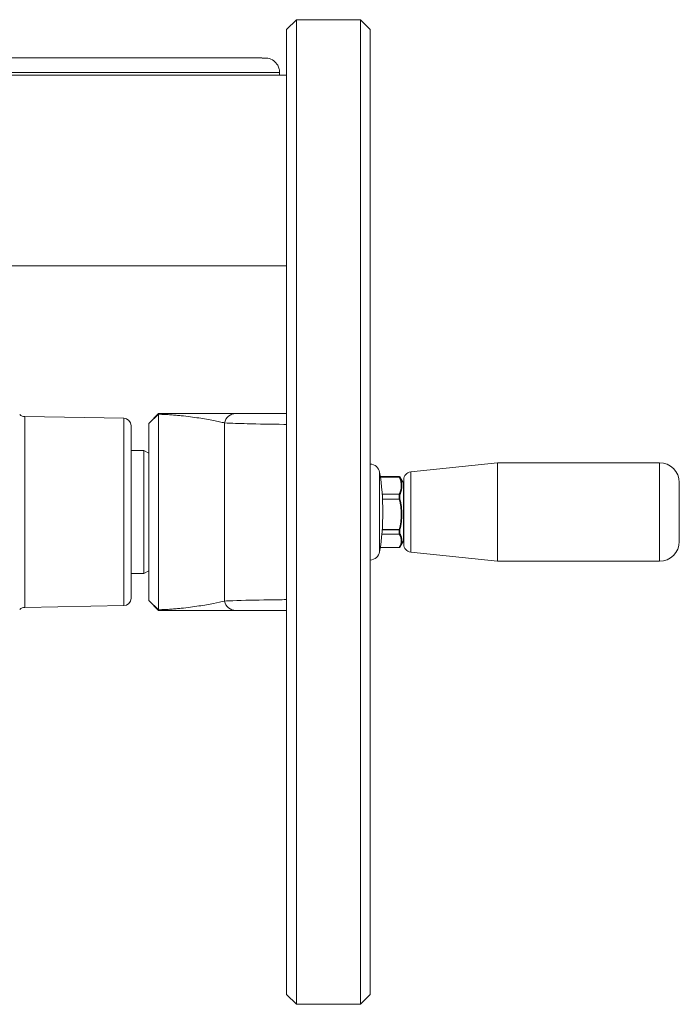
# Model space of a CAD drawing. Header units: millimetres. Extents: x 9 to 1131, y -444 to 1084.
# Tile 7 of 26: x 394 to 528, y -346 to -146. Entities that reach past the tile are written whole.
import ezdxf

# ---------------------------------------------------------------- set-up
doc = ezdxf.new("R2010")
doc.units = ezdxf.units.MM

msp = doc.modelspace()

# ---------------------------------------------------------------- linework, layer by layer
at = {"color": 7, "linetype": 'Continuous', "lineweight": 15}
for p, q in [((450.3, -145.92), (448.3, -147.92)), ((463.3, -145.92), (450.3, -145.92)), ((450.3, -145.92), (450.3, -345.92)), ((465.3, -147.92), (463.3, -145.92)), ((463.3, -345.92), (463.3, -145.92)), ((448.3, -343.92), (448.3, -147.92)), ((465.3, -147.92), (465.3, -343.92)), ((360.4, -157.17), (448.3, -157.17)), ((446.9, -157.17), (446.9, -156.67)), ((372.4, -195.92), (448.3, -195.92)), ((420.3, -227.92), (422.3, -225.92)), ((437.29, -225.92), (437.29, -225.92)), ((415.22, -226.89), (395.12, -226.54)), ((420.3, -227.95), (422.3, -226.07)), ((420.3, -263.88), (420.3, -227.95)), ((422.3, -226.07), (422.3, -265.77)), ((435.69, -227.83), (435.69, -264.01)), ((416.7, -228.39), (416.7, -263.44)), ((419.3, -233.42), (416.7, -233.42)), ((420.3, -233.99), (419.3, -233.42)), ((419.3, -258.42), (419.3, -233.42)), ((491.13, -235.92), (473.53, -237.77)), ((524.1, -235.92), (491.13, -235.92)), ((491.13, -255.92), (491.13, -235.92)), ((471.2, -238.72), (467.34, -238.72)), ((471.2, -238.8), (471.2, -238.72)), ((471.2, -238.8), (471.2, -238.82)), ((472.08, -240.08), (471.33, -238.79)), ((471.33, -238.79), (471.33, -238.87)), ((472.1, -252.48), (472.1, -239.36)), ((528.1, -251.92), (528.1, -239.92)), ((471.2, -242.32), (471.2, -242.27)), ((471.2, -243.28), (471.2, -242.32)), ((471.2, -243.28), (471.2, -243.34)), ((471.33, -242.35), (471.33, -243.3)), ((471.2, -249.45), (471.2, -249.52)), ((471.2, -250.4), (471.2, -249.52)), ((471.33, -249.48), (471.33, -250.35)), ((471.2, -250.4), (471.2, -250.44)), ((471.33, -253.04), (472.08, -251.75)), ((471.2, -253.12), (467.34, -253.12)), ((471.2, -253.1), (471.2, -253.12)), ((473.53, -254.07), (491.13, -255.92)), ((491.13, -255.92), (524.1, -255.92)), ((419.3, -258.42), (420.3, -257.84)), ((416.7, -258.42), (419.3, -258.42)), ((420.3, -263.88), (422.3, -265.77)), ((420.3, -263.92), (422.3, -265.92)), ((395.12, -265.29), (415.22, -264.94)), ((437.29, -265.92), (437.29, -265.92)), ((448.3, -343.92), (450.3, -345.92)), ((463.3, -345.92), (465.3, -343.92)), ((450.3, -345.92), (463.3, -345.92))]:
    msp.add_line(p, q, dxfattribs=at)
at = {"color": 8, "linetype": 'Continuous', "lineweight": 15}
for p, q in [((360.4, -156.67), (446.9, -156.67)), ((395.12, -226.54), (395.12, -265.29)), ((415.22, -264.94), (415.22, -226.89)), ((524.1, -255.92), (524.1, -235.92)), ((467.2, -253.99), (467.2, -237.84)), ((473.53, -254.07), (473.53, -237.77)), ((467.35, -238.8), (471.2, -238.8)), ((471.2, -238.82), (467.35, -238.82)), ((472.08, -240.1), (472.08, -240.08)), ((472.08, -251.75), (472.08, -240.1)), ((467.72, -242.27), (471.2, -242.27)), ((471.2, -242.32), (467.73, -242.32)), ((467.79, -243.28), (471.2, -243.28)), ((471.2, -243.34), (467.79, -243.34)), ((467.73, -249.45), (471.2, -249.45)), ((471.2, -249.52), (467.73, -249.52)), ((471.2, -250.44), (467.65, -250.44)), ((467.66, -250.4), (471.2, -250.4)), ((467.34, -253.1), (471.2, -253.1))]:
    msp.add_line(p, q, dxfattribs=at)
at = {"color": 7, "linetype": 'Continuous', "lineweight": 15}
for centre, radius, start, end in [((438.03, -228.31), 2.39, 91.2006, 168.4365), ((395.14, -225.04), 1.5, 225, 269), ((415.2, -228.39), 1.5, 0, 89), ((524.1, -239.92), 4, 0, 90), ((465.23, -238.17), 2, 9.2916, 88.0005), ((417.86, -245.92), 50, 350.7084, 9.2916), ((473.7, -239.36), 1.6, 96, 180), ((471.2, -238.87), 0.15, 30, 90), ((471.2, -238.95), 0.15, 30.4273, 90.1175), ((471.23, -238.95), 0.13, 36.585, 101.4413), ((471.95, -240.16), 0.15, 0, 30), ((471.18, -242.44), 0.177, 30.2584, 82.4292), ((471.21, -242.52), 0.207, 54.8454, 92.9356), ((471.22, -243.54), 0.263, 63.4217, 92.6698), ((470.93, -242.18), 1.2, 283.2938, 289.7894), ((471.49, -248.37), 1.11, 255.1028, 261.9189), ((471.21, -249.31), 0.207, 267.0645, 305.1249), ((471.21, -250.22), 0.18, 267.2418, 312.2855), ((471.18, -250.27), 0.168, 276.3289, 332.1498), ((471.95, -251.68), 0.15, 330, 0), ((524.1, -251.92), 4, 270, 0), ((465.23, -253.67), 2, 271.9995, 350.7084), ((471.2, -252.97), 0.15, 270, 330), ((471.22, -252.97), 0.131, 261.5834, 328.0632), ((471.2, -252.97), 0.15, 270, 330), ((473.7, -252.48), 1.6, 180, 264), ((415.2, -263.44), 1.5, 271, 0), ((395.14, -266.79), 1.5, 91, 135), ((438.03, -263.53), 2.39, 191.5635, 268.7994)]:
    msp.add_arc(centre, radius, start, end, dxfattribs=at)
for points, knots in [([(443.3, -153.71), (443.31, -153.71), (443.32, -153.69), (442.92, -153.68), (442.22, -153.67), (441.28, -153.67), (440.25, -153.67), (439.17, -153.67), (437.59, -153.67), (435.25, -153.67), (431.74, -153.67), (427.35, -153.67), (421.93, -153.67), (415.4, -153.67), (408.09, -153.67), (400.06, -153.67), (391.32, -153.67), (381.96, -153.67), (371.94, -153.67), (364.72, -153.67), (360.72, -153.67), (360.4, -153.67)], [0, 0, 0, 0, 0.027799, 0.072981, 0.114709, 0.152417, 0.185583, 0.213743, 0.238294, 0.296113, 0.355014, 0.414762, 0.486825, 0.558887, 0.631041, 0.703424, 0.775741, 0.848243, 0.920924, 0.993533, 1, 1, 1, 1]), ([(443.32, -153.75), (443.72, -153.71), (444.56, -153.62), (445.74, -154.19), (446.49, -155.04), (446.84, -155.91), (446.88, -156.43), (446.9, -156.67)], [0, 0, 0, 0, 0.226945, 0.476864, 0.704793, 0.864291, 1, 1, 1, 1]), ([(422.3, -225.92), (422.3, -225.92), (422.3, -225.92), (422.3, -225.93), (422.3, -225.95), (422.3, -225.98), (422.3, -226.02), (422.3, -226.05), (422.3, -226.07)], [0, 0, 0, 0, 0.159765, 0.322198, 0.487365, 0.655334, 0.826185, 1, 1, 1, 1]), ([(422.3, -225.92), (422.79, -225.92), (423.28, -225.92), (424.23, -225.92), (424.68, -225.92), (425.56, -225.92), (425.98, -225.92), (426.81, -225.92), (427.21, -225.92), (428.4, -225.92), (429.14, -225.92), (430.56, -225.92), (431.24, -225.92), (432.54, -225.92), (433.16, -225.92), (434.34, -225.92), (434.89, -225.92), (436.43, -225.92), (437.3, -225.92), (437.98, -225.92)], [0, 0, 0, 0, 0.0625, 0.0625, 0.125, 0.125, 0.1875, 0.1875, 0.25, 0.25, 0.375, 0.375, 0.5, 0.5, 0.625, 0.625, 0.75, 0.75, 1, 1, 1, 1]), ([(437.98, -225.92), (440.18, -225.92), (443.48, -225.92), (447.1, -225.92), (448.3, -225.92)], [0, 0, 0, 0, 0.669765, 1, 1, 1, 1]), ([(435.69, -227.83), (435.39, -227.75), (435.05, -227.67), (434.3, -227.5), (433.89, -227.42), (432.56, -227.16), (431.56, -226.98), (429.93, -226.74), (429.36, -226.66), (428.17, -226.5), (427.56, -226.43), (426.57, -226.33), (426.24, -226.3), (425.54, -226.24), (425.17, -226.21), (424.42, -226.16), (424.02, -226.13), (423.19, -226.09), (422.76, -226.08), (422.3, -226.07)], [0, 0, 0, 0, 0.125, 0.125, 0.25, 0.25, 0.5, 0.5, 0.625, 0.625, 0.75, 0.75, 0.8125, 0.8125, 0.875, 0.875, 0.9375, 0.9375, 1, 1, 1, 1]), ([(471.2, -242.27), (471.46, -241.7), (471.61, -241.13), (471.61, -240.25), (471.57, -239.96), (471.43, -239.39), (471.33, -239.1), (471.2, -238.82)], [0, 0, 0, 0, 0.5, 0.5, 0.75, 0.75, 1, 1, 1, 1]), ([(471.33, -238.87), (471.46, -239.15), (471.56, -239.44), (471.7, -240.02), (471.74, -240.31), (471.74, -240.9), (471.7, -241.19), (471.56, -241.77), (471.46, -242.07), (471.33, -242.35)], [0, 0, 0, 0, 0.25, 0.25, 0.5, 0.5, 0.75, 0.75, 1, 1, 1, 1]), ([(471.2, -249.45), (471.33, -248.95), (471.43, -248.44), (471.57, -247.42), (471.61, -246.91), (471.61, -245.36), (471.45, -244.34), (471.2, -243.34)], [0, 0, 0, 0, 0.25, 0.25, 0.5, 0.5, 1, 1, 1, 1]), ([(471.33, -243.3), (471.59, -244.32), (471.74, -245.34), (471.74, -246.91), (471.7, -247.43), (471.56, -248.46), (471.46, -248.97), (471.33, -249.48)], [0, 0, 0, 0, 0.5, 0.5, 0.75, 0.75, 1, 1, 1, 1]), ([(471.2, -253.1), (471.46, -252.66), (471.61, -252.22), (471.61, -251.55), (471.57, -251.32), (471.43, -250.88), (471.33, -250.66), (471.2, -250.44)], [0, 0, 0, 0, 0.5, 0.5, 0.75, 0.75, 1, 1, 1, 1]), ([(471.33, -250.35), (471.46, -250.57), (471.56, -250.8), (471.7, -251.25), (471.74, -251.47), (471.74, -251.93), (471.7, -252.15), (471.56, -252.6), (471.46, -252.82), (471.33, -253.04)], [0, 0, 0, 0, 0.25, 0.25, 0.5, 0.5, 0.75, 0.75, 1, 1, 1, 1]), ([(422.3, -265.77), (422.76, -265.76), (423.19, -265.74), (424.02, -265.7), (424.42, -265.68), (425.17, -265.63), (425.53, -265.6), (426.22, -265.54), (426.56, -265.51), (427.55, -265.41), (428.17, -265.33), (429.37, -265.18), (429.95, -265.09), (431.59, -264.84), (432.58, -264.67), (434.33, -264.33), (435.09, -264.16), (435.69, -264.01)], [0, 0, 0, 0, 0.0625, 0.0625, 0.125, 0.125, 0.1875, 0.1875, 0.25, 0.25, 0.375, 0.375, 0.5, 0.5, 0.75, 0.75, 1, 1, 1, 1]), ([(437.98, -265.92), (437.3, -265.92), (436.43, -265.92), (434.9, -265.92), (434.35, -265.92), (433.17, -265.92), (432.55, -265.92), (431.25, -265.92), (430.57, -265.92), (429.15, -265.92), (428.41, -265.92), (427.24, -265.92), (426.84, -265.92), (426.01, -265.92), (425.58, -265.92), (424.69, -265.92), (424.24, -265.92), (423.29, -265.92), (422.8, -265.92), (422.3, -265.92)], [0, 0, 0, 0, 0.25, 0.25, 0.375, 0.375, 0.5, 0.5, 0.625, 0.625, 0.75, 0.75, 0.8125, 0.8125, 0.875, 0.875, 0.9375, 0.9375, 1, 1, 1, 1]), ([(448.3, -265.92), (447.1, -265.92), (443.48, -265.92), (440.19, -265.92), (437.98, -265.92)], [0, 0, 0, 0, 0.329753, 1, 1, 1, 1])]:
    msp.add_open_spline(points, degree=3, knots=knots, dxfattribs=at)
at = {"color": 8, "linetype": 'Continuous', "lineweight": 15}
for points, knots in [([(448.3, -228.12), (448.12, -228.12), (445.38, -228.09), (440.98, -228.02), (437.19, -227.88), (435.69, -227.83)], [0, 0, 0, 0, 0.041205, 0.619048, 1, 1, 1, 1]), ([(435.69, -264.01), (436.24, -263.98), (439.03, -263.86), (443.31, -263.78), (447.08, -263.73), (448.3, -263.72)], [0, 0, 0, 0, 0.144554, 0.722863, 1, 1, 1, 1])]:
    msp.add_open_spline(points, degree=3, knots=knots, dxfattribs=at)

doc.saveas('drawing.dxf')
